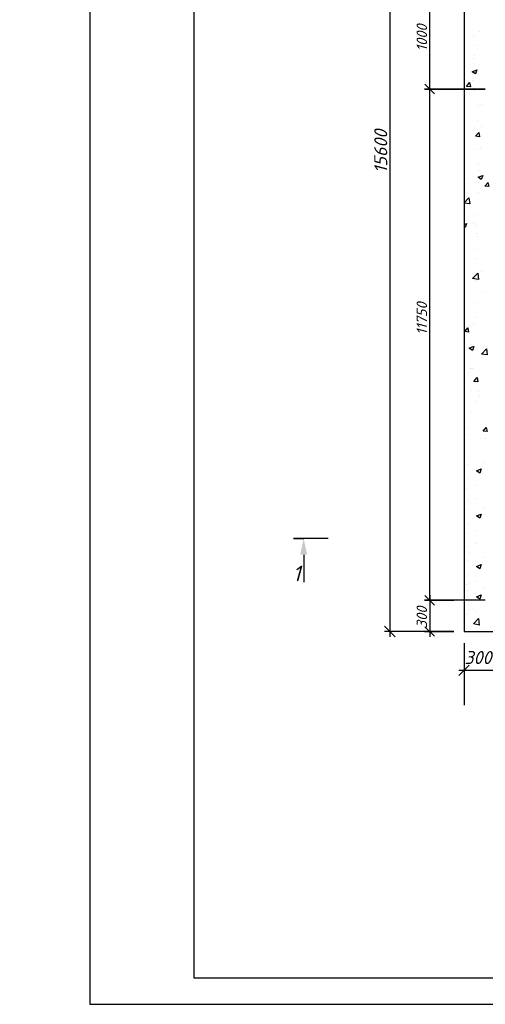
# Model space of a CAD drawing. Extents: x -119078 to 1619993, y 264752 to 340742.
# Tile 113 of 220: x 703426 to 712345, y 297220 to 316090. Entities that reach past the tile are written whole.
import ezdxf

# ---------------------------------------------------------------- set-up
doc = ezdxf.new("R2010")
doc.units = 0
doc.header["$MEASUREMENT"] = 0
doc.linetypes.add('CONTI', pattern=[0])
doc.layers.get('0').update_dxf_attribs({"color": 250, "linetype": 'CONTI'})
for name, color, linetype in [('PDF _Геометрия', 250, 'Continuous'), ('PDF _Сплошная заливка', 7, 'Continuous'), ('PDF _Текст', 7, 'Continuous')]:
    doc.layers.add(name, color=color, linetype=linetype)
doc.styles.add('ICOCPEUR', font='isocpeui.ttf')
doc.styles.add('PDF ISOCPEUR Italic', font='isocpeui.ttf')

msp = doc.modelspace()

# ---------------------------------------------------------------- linework, layer by layer
at = {"layer": 'PDF _Геометрия', "lineweight": -3}
msp.add_lwpolyline([(746768.202, 297220.374), (746768.202, 326913.75), (704772.437, 326913.75), (704772.437, 297220.374)], close=True, dxfattribs=at)
at = {"layer": 'PDF _Геометрия', "lineweight": 30}
msp.add_lwpolyline([(706770.623, 326414.204), (746268.655, 326414.204), (746268.655, 297719.92), (706770.623, 297719.92)], close=True, dxfattribs=at)
at = {"layer": 'PDF _Геометрия', "color": 251, "lineweight": -3, "true_color": 0x535353}
for points in [[(710518.471, 321981.275), (710518.471, 304262.26)], [(711280.491, 314661.651), (711280.491, 316879.975)], [(711280.491, 304960.778), (711280.491, 314860.623)], [(712343.086, 304965.012), (711178.888, 304965.012), (711741.937, 304965.012)], [(711280.491, 305062.381), (711280.491, 304262.26)], [(710416.869, 304465.465), (710615.84, 304262.26)], [(711178.888, 304363.863), (711741.937, 304363.863), (710416.869, 304363.863)], [(711187.355, 304452.765), (711369.393, 304274.96)], [(711940.908, 304141.938), (711940.908, 302954.126)], [(712038.278, 303717.537), (711839.306, 303518.565)], [(712639.427, 303615.935), (711839.306, 303615.935)]]:
    msp.add_lwpolyline(points, dxfattribs=at)
at = {"layer": 'PDF _Геометрия', "color": 7, "lineweight": -3}
msp.add_lwpolyline([(711940.908, 321879.673), (711940.908, 304363.863), (714739.215, 304363.863), (714739.215, 304363.863), (725212.109, 304363.863), (725212.109, 321879.673)], close=True, dxfattribs=at)
at = {"layer": 'PDF _Геометрия', "color": 8, "lineweight": -3, "true_color": 0x767676}
for points in [[(712127.18, 315774.403), (712127.18, 315774.403)], [(712224.549, 315859.072), (712224.549, 315859.072)], [(712186.448, 315600.832), (712186.448, 315600.832)], [(712114.48, 315351.059), (712114.48, 315351.059)], [(712144.114, 315406.093), (712144.114, 315406.093)], [(712097.546, 314927.714), (712097.546, 314927.714)], [(712144.114, 314778.866), (712144.114, 314778.866)], [(712034.044, 314659.598), (712034.044, 314659.598)], [(712114.48, 314723.831), (712114.48, 314723.831)], [(712216.082, 314443.693), (712216.082, 314443.693)], [(712279.584, 314473.327), (712279.584, 314473.327)], [(712190.682, 314155.818), (712190.682, 314155.818)], [(712199.148, 313986.481), (712199.148, 313986.481)], [(712266.884, 314049.982), (712266.884, 314049.982)], [(712249.95, 313626.638), (712249.95, 313626.638)], [(711945.142, 313508.101), (711945.142, 313508.101)], [(712186.448, 313592.77), (712186.448, 313592.77)], [(712211.849, 313338.764), (712211.849, 313338.764)], [(712012.877, 313046.656), (712012.877, 313046.656)], [(712237.249, 313207.527), (712237.249, 313207.527)], [(712393.887, 312970.454), (712410.821, 312894.252), (712334.619, 312898.486), (712398.12, 312970.454)], [(711940.908, 312580.977), (712029.811, 312678.346), (712046.745, 312559.81), (711940.908, 312572.51)], [(712220.316, 312784.183), (712220.316, 312784.183)], [(712203.382, 312360.838), (712203.382, 312360.838)], [(711940.908, 312166.1), (711987.476, 312183.034), (711957.842, 312106.832), (711940.908, 312119.532)], [(712122.947, 312183.034), (712122.947, 312183.034)], [(712148.347, 312149.166), (712148.347, 312149.166)], [(712182.215, 311984.062), (712182.215, 311984.062)], [(712190.682, 311937.494), (712190.682, 311937.494)], [(712131.413, 311691.954), (712131.413, 311691.954)], [(712173.748, 311514.149), (712173.748, 311514.149)], [(712279.584, 311255.909), (712279.584, 311255.909)], [(712156.814, 311090.805), (712156.814, 311090.805)], [(712300.751, 310862.199), (712300.751, 310862.199)], [(711945.142, 310752.13), (711945.142, 310752.13)], [(712144.114, 310667.461), (712144.114, 310667.461)], [(712046.745, 310214.482), (712046.745, 310214.482)], [(712127.18, 310248.35), (712127.18, 310248.35)], [(712177.981, 310375.353), (712177.981, 310375.353)], [(712029.811, 310104.413), (711953.609, 310112.88), (712012.877, 310184.848), (712025.577, 310104.413)], [(712127.18, 309829.239), (712101.779, 309753.037), (712038.278, 309795.371), (712127.18, 309833.472)], [(712076.379, 309858.873), (712076.379, 309858.873)], [(712110.246, 309825.005), (712110.246, 309825.005)], [(712063.678, 309397.427), (712063.678, 309397.427)], [(712067.912, 309397.427), (712067.912, 309397.427)], [(712097.546, 309401.661), (712097.546, 309401.661)], [(712080.612, 308978.317), (712080.612, 308978.317)], [(712207.615, 308961.383), (712207.615, 308961.383)], [(712224.549, 308893.648), (712224.549, 308893.648)], [(712177.981, 308766.644), (712177.981, 308766.644)], [(712063.678, 308554.972), (712063.678, 308554.972)], [(711979.009, 308245.931), (711979.009, 308245.931)], [(712050.978, 308131.628), (712050.978, 308131.628)], [(712245.716, 308072.36), (712245.716, 308072.36)], [(712343.086, 308063.893), (712343.086, 308063.893)], [(712034.044, 307708.283), (712034.044, 307708.283)], [(712326.152, 307606.681), (712326.152, 307606.681)], [(712008.644, 307564.346), (712008.644, 307564.346)], [(712017.11, 307289.172), (712017.11, 307289.172)], [(711991.71, 307102.901), (711991.71, 307102.901)], [(712173.748, 307157.936), (712173.748, 307157.936)], [(712004.41, 306865.828), (712004.41, 306865.828)], [(712034.044, 306843.889), (712034.044, 306843.889)], [(712156.814, 306920.863), (712156.814, 306920.863)], [(712008.644, 306699.952), (712008.644, 306699.952)], [(712326.152, 306742.286), (712326.152, 306742.286)], [(712017.11, 306424.778), (712017.11, 306424.778)], [(712173.748, 306293.541), (712173.748, 306293.541)], [(711991.71, 306238.506), (711991.71, 306238.506)], [(712004.41, 306001.433), (712004.41, 306001.433)], [(712034.044, 305875.173), (712034.044, 305875.173)], [(712156.814, 306056.468), (712156.814, 306056.468)], [(712008.644, 305731.236), (712008.644, 305731.236)], [(712326.152, 305773.571), (712326.152, 305773.571)], [(712017.11, 305456.062), (712017.11, 305456.062)], [(712173.748, 305324.825), (712173.748, 305324.825)], [(711991.71, 305269.791), (711991.71, 305269.791)], [(712008.644, 305150.008), (712008.644, 305150.008)], [(712034.044, 305293.945), (712034.044, 305293.945)], [(712326.152, 305192.342), (712326.152, 305192.342)], [(712004.41, 305032.718), (712004.41, 305032.718)], [(712156.814, 305087.753), (712156.814, 305087.753)], [(712017.11, 304874.834), (712017.11, 304874.834)], [(712022.309, 304770.273), (712022.309, 304770.273)], [(712115.444, 304778.74), (712115.444, 304778.74)], [(712173.748, 304743.597), (712173.748, 304743.597)], [(711991.71, 304688.562), (711991.71, 304688.562)], [(712231.059, 304488.574), (712116.756, 304509.741), (712214.125, 304611.344), (712226.826, 304488.574)], [(712191.646, 304359.629), (712191.646, 304359.629)]]:
    msp.add_lwpolyline(points, dxfattribs=at)
for points in [[(712182.215, 315126.686), (712156.814, 315050.484), (712093.312, 315092.818)], [(712042.511, 314883.971), (712059.445, 314803.535), (711983.243, 314807.769)], [(712220.316, 313927.212), (712233.016, 313846.777), (712156.814, 313855.244)], [(712296.518, 313105.924), (712266.884, 313029.722), (712207.615, 313072.057)], [(712211.849, 311111.972), (712101.779, 311128.906), (712199.148, 311230.509)], [(712381.187, 309664.134), (712271.117, 309681.068), (712368.486, 309782.671)], [(712190.682, 309232.323), (712203.382, 309151.888), (712127.18, 309156.121)], [(712364.253, 308275.565), (712381.187, 308195.129), (712304.985, 308203.596)], [(712266.884, 307479.677), (712241.483, 307399.242), (712177.981, 307445.81)], [(712266.884, 306615.283), (712241.483, 306534.847), (712177.981, 306581.415)], [(712266.884, 305646.567), (712241.483, 305566.132), (712177.981, 305612.7)], [(712266.884, 305065.339), (712241.483, 304984.903), (712177.981, 305031.471)]]:
    msp.add_lwpolyline(points, close=True, dxfattribs=at)
at = {"layer": 'PDF _Геометрия', "color": 251, "lineweight": -3, "true_color": 0x535353}
for points in [[(711178.888, 314759.02), (712343.086, 314759.02)], [(711369.393, 314670.118), (711187.355, 314852.156)], [(711187.355, 305053.914), (711369.393, 304871.876)]]:
    msp.add_lwpolyline(points, close=True, dxfattribs=at)
at = {"layer": 'PDF _Геометрия', "color": 7, "lineweight": -3}
for points in [[(709335.993, 306145.955), (708671.343, 306145.955), (708866.081, 306145.955)], [(708866.081, 305836.913), (708866.081, 305307.733)]]:
    msp.add_lwpolyline(points, dxfattribs=at)
at = {"layer": 'PDF _Сплошная заливка', "lineweight": 30, "transparency": 33554559}
msp.add_solid([(708866.081, 306145.955), (708933.816, 305836.913), (708798.346, 305836.913)], dxfattribs=at)

# ---------------------------------------------------------------- texts
at = {"linetype": 'Continuous', "lineweight": 25, "ltscale": 15, "insert": (12863.76, 311222.017), "char_height": 250, "width": 17877.44941, "attachment_point": 1, "style": 'ICOCPEUR'}
msp.add_mtext('\\pi4862.31;{\\H1.16667x;\\LАнтисейсмические мероприятия\\P\\pi0;\\H0.71428x;\\l       Для обеспечения сейсмостойкости несущих конструкций и фундаментов соблюдены все условия КМК 2.01.03-19 «Строительство в сейсмических районах».\\P\\pi5355.138;\\H1.4x;\\LАнтикоррозионная защита\\l\\P\\pi0;\\H0.71428x;       Защита конструкций от коррозии должна производиться в соответствии КМК 2.03.11-96 "Защита строительных конструкций от коррозии" ГОСТ 9.402-2004 «Покрытия лакокрасочные. Подготовка (металлических поверхностей перед окрашиванием». Антикоррозионное покрытие должно обеспечивать защиту конструкций. \\P       \\A1;Все несущие металлоконструкции грунтовать и\\A0; окрасить эмалью ПФ-115 (ГОСТ6465-76) за 2 раза по грунтовке ГФ-021 (ГОСТ 25129-82)\\A1;.\\P      Для железобетонных конструкций использовать бетон \\A0;на портландцементе по ГОСТ 10178-85*,\\A1; водонепроницаемости W\\A0;4\\A1; и морозостойкостью F100\\A0;.\\A1;\\P\\A0;       \\A1;Все \\A0;поверхности бетонных и ж.б конструкций, соприкасающиеся с грунтом обмазать \\A1;\\C256;горячим битумом за 2 раза\\A0;\\C0; по ГОСТ 28379-89.}\\P\\pi5566.64787;{\\H1.16666x;\\LАнтипросадочные мероприятия\\A1;\\l\\P\\pi0;\\H0.71428x;        В соответствии с требованиями КМК 2.02.01-98 приняты противопросадочные мероприятия для первого типа грунтовых условий. Для устранения просадочных свойств грунтов I типа предусмотрено уплотнение тяжелыми трамбовками грунтов в основании котлованов и устройство подготовки из бетона класса В7,5. Насыпные грунты и строительный мусор толщиной до 1,5м удалить и заменить засыпкой из ГПС до бетонной подготовки.}', dxfattribs=at)
at = {"layer": 'PDF _Текст', "color": 251, "lineweight": 30, "true_color": 0x535353, "attachment_point": 7, "rotation": 90, "style": 'PDF ISOCPEUR Italic'}
for s, insert, char_height in [('1000', (711229.69, 315487.172), 199.9836), ('15600', (710467.67, 313148.687), 249.9795), ('11750', (711229.69, 310049.98), 199.9836), ('300', (711229.69, 304427.364), 199.9836)]:
    msp.add_mtext(s, dxfattribs=dict(at, insert=insert, char_height=char_height))
at = {"layer": 'PDF _Текст', "lineweight": 30, "insert": (708655.243, 305327.359), "char_height": 299.975, "attachment_point": 7, "style": 'PDF ISOCPEUR Italic'}
msp.add_mtext('1', dxfattribs=at)
at = {"layer": 'PDF _Текст', "color": 251, "lineweight": 30, "true_color": 0x535353, "insert": (711945.142, 303740.557), "char_height": 249.9795, "attachment_point": 7, "style": 'PDF ISOCPEUR Italic'}
msp.add_mtext('300', dxfattribs=at)

doc.saveas('drawing.dxf')
